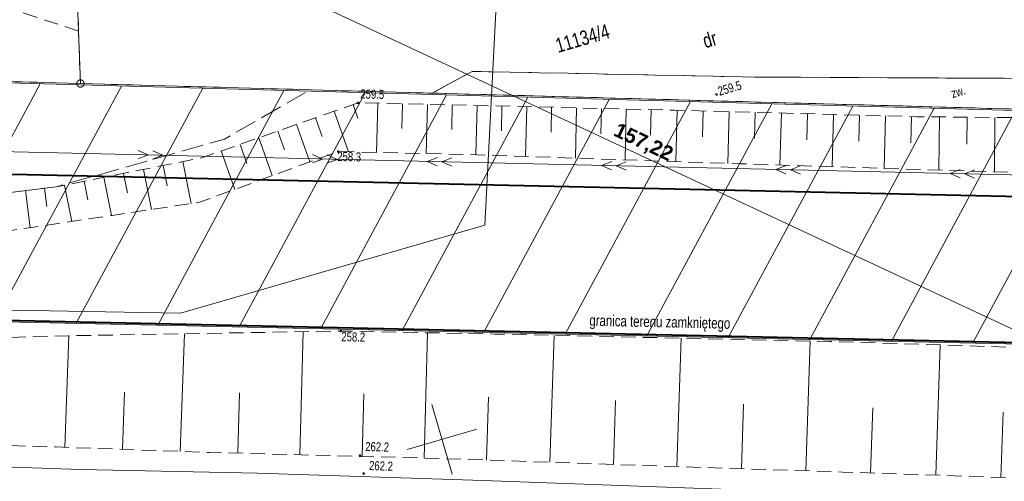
# Model space of a CAD drawing. Header units: millimetres. Extents: x -105537 to 923666, y -162842 to 175608.
# Tile 26 of 41: x 68171 to 135949, y -49008 to -17200. Entities that reach past the tile are written whole.
import ezdxf
from ezdxf.xclip import XClip

# ---------------------------------------------------------------- set-up
doc = ezdxf.new("R2010")
doc.units = ezdxf.units.MM
doc.header["$MEASUREMENT"] = 0
doc.header["$XCLIPFRAME"] = 0
for name, pattern in [('1', [1500, 1000, -500]), ('1053', [2000, 1500, -500]), ('1054', [2000, 1500, -500]), ('2218', [1000, 500, -500]), ('3820', [1500, 1000, -500])]:
    doc.linetypes.add(name, pattern=pattern)
doc.layers.add('A__!REF_RYSUNKI', color=7, linetype='Continuous')
doc.layers.add('Nowe_A_WYM_SYTUACJA', color=7, linetype='Continuous')
for name, color, linetype, lineweight in [('Nowe_01-PZT-WYPEŁNIENIA_Nr_pióra__18', 9, 'Continuous', 13), ('Nowe_A_WYM_SYTUACJA_Nr_pióra__1', 7, 'Continuous', 13), ('Nowe_A_WYM_SYTUACJA_Nr_pióra__45', 7, 'Continuous', 15), ('Nowe_A_WYM_SYTUACJA_Nr_pióra__85', 7, 'Continuous', 13), ('Wadowice Wałowa mdcp500_2_EGB_DzialkaEwidencyjna_Nr_pióra__3', 3, 'Continuous', 18), ('Wadowice Wałowa mdcp500_2_EGB_KonturUzytkuGruntowego_Nr_pióra__3', 3, 'Continuous', 18), ('Wadowice Wałowa mdcp500_2_EGB_PunktGraniczny_Nr_pióra__3', 3, 'Continuous', 18), ('Wadowice Wałowa mdcp500_2_GES_PrzewodElektroenergetyczny_Nr_pióra__1', 1, 'Continuous', 18), ('Wadowice Wałowa mdcp500_2_linie_mpzp_Nr_pióra__135', 135, 'Continuous', 18), ('Wadowice Wałowa mdcp500_2_OT_Komunikacja_Nr_pióra__7', 7, 'Continuous', 18), ('Wadowice Wałowa mdcp500_2_OT_Rzedna_Nr_pióra__7', 7, 'Continuous', 18), ('Wadowice Wałowa mdcp500_2_OT_Skarpa_Nr_pióra__7', 7, 'Continuous', 18), ('Wadowice Wałowa mdcp500_2_siatka_Nr_pióra__7', 7, 'Continuous', 18), ('Wadowice Wałowa mdcp500_2_zakres_pomiaru_Nr_pióra__6', 6, 'Continuous', 18)]:
    doc.layers.add(name, color=color, linetype=linetype, lineweight=lineweight)
for name, color, linetype, lineweight, true_color in [('PZT_MPZP_Nr_pióra__226', 7, 'Continuous', 40, 0x59c9ff), ('Wadowice Wałowa mdcp500_2_sluzebnosc_Nr_pióra__28', 7, 'Continuous', 18, 0x260900), ('Wadowice Wałowa mdcp500_2_teren_zamkniety_Nr_pióra__9', 7, 'Continuous', 18, 0xaaaaaa)]:
    doc.layers.add(name, color=color, linetype=linetype, lineweight=lineweight, true_color=true_color)
doc.styles.add('STYL_AUTOMATYCZNY_5', font='arial.ttf')
doc.styles.add('STYL_AUTOMATYCZNY_6', font='arial.ttf', dxfattribs={"width": 0.75})
doc.linetypes.add('Linia zabudowy - nieprzekraczalna I WSC', pattern='A,0,[2,PAB.6.2 PROJEKT ZAGOSPODAROWANIA TERENU1.Shx,S=23.809524,R=0,X=0,Y=0.361417],-3000,0', length=3000)
doc.dimstyles.new('STYL_AUTOMATYCZNY__1', dxfattribs={"dimtxt": 1000, "dimasz": 570, "dimexe": 0.18, "dimexo": 0.0625, "dimgap": 0, "dimtad": 1, "dimlfac": 0.001, "dimzin": 0, "dimdsep": 46, "dimtxsty": 'STYL_AUTOMATYCZNY_5', "dimblk": 'ARROWHEAD_11', "dimblk1": 'ARROWHEAD_11', "dimblk2": 'ARROWHEAD_11', "dimcen": 0.09, "dimse1": 1, "dimse2": 1, "dimclrd": 7, "dimclre": 7, "dimclrt": 7, "dimadec": 0, "dimazin": 0, "dimtfac": 1, "dimtdec": 4, "dimtmove": 0, "dimatfit": 3, "dimfxl": 1, "dimtolj": 1, "dimtzin": 0, "dimarcsym": 0})

# ---------------------------------------------------------------- blocks, each defined once
blk = doc.blocks.new('*D83')
at = {"layer": 'Nowe_A_WYM_SYTUACJA_Nr_pióra__45', "linetype": 'Continuous', "lineweight": 15}
for points in [[(39365, 6908), (39376, 6850), (39409, 6802), (39457, 6769), (39515, 6758), (39572, 6769), (39621, 6802), (39653, 6850), (39665, 6908), (39653, 6965), (39621, 7014), (39572, 7046), (39515, 7058), (39457, 7046), (39409, 7014), (39376, 6965)], [(181743, -59771), (181754, -59829), (181787, -59877), (181835, -59910), (181893, -59921), (181950, -59910), (181999, -59877), (182031, -59829), (182043, -59771), (182031, -59714), (181999, -59665), (181950, -59633), (181893, -59621), (181835, -59633), (181787, -59665), (181754, -59714)]]:
    blk.add_hatch(color=7, dxfattribs=at).paths.add_polyline_path(points)
at = {"layer": 'Nowe_A_WYM_SYTUACJA_Nr_pióra__45', "color": 7, "linetype": 'Continuous', "lineweight": 15}
for centre in [(39515, 6908), (181893, -59771)]:
    blk.add_circle(centre, 150, dxfattribs=at)
at = {"layer": 'Nowe_A_WYM_SYTUACJA_Nr_pióra__85', "color": 7, "linetype": 'Continuous', "lineweight": 13}
for p, q in [((39243, 7035), (39379, 6971)), ((39578, 7044), (39753, 7417)), ((39651, 6844), (181757, -59708)), ((39276, 6398), (39451, 6772)), ((181956, -59635), (182131, -59262)), ((181654, -60281), (181829, -59907)), ((182029, -59835), (182164, -59899))]:
    blk.add_line(p, q, dxfattribs=at)
at = {"layer": 'Nowe_A_WYM_SYTUACJA_Nr_pióra__1', "color": 7, "lineweight": 13, "insert": (108889, -25361), "char_height": 1000, "attachment_point": 7, "rotation": 334.90516, "style": 'STYL_AUTOMATYCZNY_5'}
blk.add_mtext('\\A1;{\\pql;\\fArial|b1|i0|c238|p0;\\W1.000000;157,22}', dxfattribs=at)
blk = doc.blocks.new('ARROWHEAD_11')
at = {"color": 0, "linetype": 'Continuous', "lineweight": 0}
blk.add_line((0, 0), (-1, 0), dxfattribs=at)
at = {"color": 0, "linetype": 'Continuous', "lineweight": 0, "const_width": 0.25, "flags": 128}
blk.add_lwpolyline([(-0.125, 0, 1), (0.125, 0, 1)], format="xyb", close=True, dxfattribs=at)
blk = doc.blocks.new('Rysunek_3_2', base_point=(-5551989123, -7375062639))
at = {"layer": 'Wadowice Wałowa mdcp500_2_EGB_DzialkaEwidencyjna_Nr_pióra__3', "color": 3, "linetype": 'Continuous', "lineweight": 18, "flags": 128}
blk.add_lwpolyline([(211975, -29514), (208371, -27283), (194615, -27259), (185141, -4678), (183513, 20398), (181302, 20264), (171939, -24324), (72353, -21598), (55554, -21138), (-6866, -18678), (-45068, -17183), (-49613, -17103)], dxfattribs=at)
for points in [[(128375, -11861), (125144, -11709), (120249, -14072), (97767, -14018), (72069, -13723), (72353, -21598), (171939, -24324), (170510, -10658), (167689, -14167), (136867, -14231), (131646, -12220)], [(72353, -21598), (72069, -13723), (26261, -15975), (-6905, -14680), (-6866, -18678), (55554, -21138)]]:
    blk.add_lwpolyline(points, close=True, dxfattribs=at)
at = {"layer": 'Wadowice Wałowa mdcp500_2_EGB_KonturUzytkuGruntowego_Nr_pióra__3', "color": 3, "linetype": '2218', "lineweight": 18, "flags": 128}
for points in [[(72353, -21598), (72069, -13723)], [(72353, -21598), (55554, -21138)], [(171939, -24324), (72353, -21598)]]:
    blk.add_lwpolyline(points, dxfattribs=at)
at = {"layer": 'Wadowice Wałowa mdcp500_2_EGB_PunktGraniczny_Nr_pióra__3', "color": 3, "linetype": 'Continuous', "lineweight": 18}
blk.add_circle((72353, -21598), 250, dxfattribs=at)
at = {"layer": 'Wadowice Wałowa mdcp500_2_GES_PrzewodElektroenergetyczny_Nr_pióra__1', "color": 1, "linetype": 'Continuous', "lineweight": 18}
for p, q in [((77020, -26524), (76333, -26221)), ((78019, -26547), (77333, -26244)), ((77020, -26524), (76320, -26795)), ((78019, -26547), (77320, -26818)), ((89016, -26801), (88317, -27072)), ((89016, -26801), (88330, -26498)), ((90016, -26824), (89317, -27095)), ((90016, -26824), (89330, -26521)), ((96230, -26967), (96930, -26696)), ((96230, -26967), (96916, -27270)), ((97230, -26990), (97929, -26719)), ((97230, -26990), (97916, -27293)), ((108227, -27244), (108926, -26973)), ((109227, -27267), (109926, -26996)), ((108227, -27244), (108913, -27547)), ((109227, -27267), (109913, -27570)), ((120224, -27520), (120923, -27249)), ((120224, -27520), (120910, -27823)), ((121224, -27543), (121923, -27273)), ((121224, -27543), (121910, -27846)), ((132221, -27797), (132920, -27526)), ((133220, -27820), (133920, -27549)), ((132221, -27797), (132907, -28100)), ((133220, -27820), (133907, -28123))]:
    blk.add_line(p, q, dxfattribs=at)
at = {"layer": 'Wadowice Wałowa mdcp500_2_GES_PrzewodElektroenergetyczny_Nr_pióra__1', "color": 1, "linetype": 'Continuous', "lineweight": 18, "flags": 128}
blk.add_lwpolyline([(163212, -28512), (23034, -25279)], dxfattribs=at)
at = {"layer": 'Wadowice Wałowa mdcp500_2_linie_mpzp_Nr_pióra__135', "color": 135, "linetype": 'Continuous', "lineweight": 18, "flags": 128}
blk.add_lwpolyline([(-36429, -17520), (-36210, -35636), (171459, -40206), (174429, -59217), (180140, -92623)], dxfattribs=at)
at = {"layer": 'Wadowice Wałowa mdcp500_2_OT_Komunikacja_Nr_pióra__7', "color": 7, "linetype": '1053', "lineweight": 18, "flags": 128}
blk.add_lwpolyline([(13131, -22175), (23385, -22479), (29563, -22877), (36561, -23265), (48311, -29029), (51424, -29059), (61616, -29830), (70697, -28715), (82260, -25430), (88165, -22033), (96565, -22263), (99315, -20764), (118782, -21155), (145932, -21287), (162549, -20873), (166835, -22249), (168061, -22808), (165970, -15345), (165136, -15307), (165064, -16026), (145512, -15983), (132035, -15878), (123611, -15957), (119031, -16218), (99755, -15907), (90515, -15620), (72846, -15497), (71960, -13672)], dxfattribs=at)
at = {"layer": 'Wadowice Wałowa mdcp500_2_OT_Komunikacja_Nr_pióra__7', "color": 7, "linetype": '1054', "lineweight": 18, "flags": 128}
blk.add_lwpolyline([(145932, -21287), (118782, -21155), (99315, -20764), (96565, -22263), (148296, -23681), (154034, -22603), (168061, -22808), (166835, -22249), (162549, -20873)], close=True, dxfattribs=at)
at = {"layer": 'Wadowice Wałowa mdcp500_2_OT_Komunikacja_Nr_pióra__7', "color": 7, "linetype": 'Continuous', "lineweight": 18, "flags": 128}
blk.add_lwpolyline([(213777, -52481), (195356, -51614), (185038, -51339), (176434, -50981), (161808, -50648), (152006, -50577), (136100, -50034), (120218, -49682), (100081, -48955), (84530, -48454), (72369, -48185), (55571, -47620), (43016, -47247), (33436, -46934), (23815, -46695), (9954, -46275), (-5255, -45873), (-20553, -45382), (-36719, -44915), (-39766, -44799)], dxfattribs=at)
at = {"layer": 'Wadowice Wałowa mdcp500_2_OT_Rzedna_Nr_pióra__7', "color": 7, "linetype": 'Continuous', "lineweight": 18}
for centre in [(116141, -22351), (91467, -22925), (90091, -26284), (90279, -38655), (91599, -47228), (91849, -48478)]:
    blk.add_circle(centre, 50, dxfattribs=at)
at = {"layer": 'Wadowice Wałowa mdcp500_2_OT_Skarpa_Nr_pióra__7', "color": 7, "linetype": '3820', "lineweight": 18, "flags": 128}
for points in [[(180951, -49717), (181005, -45504), (179460, -36267), (178916, -32291), (172816, -26225), (168159, -24217), (147257, -24046), (129930, -23886), (113248, -23434), (91467, -22925), (80746, -26705), (70697, -28715), (61616, -29830), (44992, -30433), (29563, -22877), (23385, -22479), (13131, -22175), (-10262, -21678), (-25279, -21938), (-45465, -28769)], [(-44754, -30769), (-35383, -27871), (-25154, -24724), (-5885, -25371), (11131, -25643), (20652, -25827), (29267, -26046), (44462, -35264), (64272, -32222), (80558, -29780), (90091, -26284), (99677, -26512), (117762, -27129), (138335, -27781), (156939, -28787), (168429, -29221), (171541, -31502), (173273, -38413), (173469, -42304)], [(173469, -42304), (156250, -40758), (142423, -39953), (123922, -39374), (100910, -38860), (90279, -38655), (71500, -38980), (48852, -39610), (31477, -40068), (24078, -40234), (19896, -39035), (-3772, -37233), (-12330, -36425), (-34831, -35699), (-43112, -35387)], [(-40381, -43070), (-36277, -43213), (-18528, -43646), (-4925, -44110), (4484, -44410), (17288, -44920), (34842, -45576), (49579, -46002), (70691, -46642), (81237, -47018), (97243, -47438), (110510, -47896), (124803, -48367), (140277, -48890), (161023, -49242), (176270, -49487), (180951, -49717)]]:
    blk.add_lwpolyline(points, dxfattribs=at)
at = {"layer": 'Wadowice Wałowa mdcp500_2_OT_Skarpa_Nr_pióra__7', "color": 7, "linetype": 'Continuous', "lineweight": 18, "flags": 128}
for points in [[(92816, -22957), (92737, -26347)], [(94527, -22997), (94487, -24692)], [(96237, -23037), (96158, -26428)], [(89829, -23503), (90815, -26301)], [(91126, -23045), (91454, -23975)], [(97948, -23076), (97908, -24773)], [(99659, -23116), (99579, -26510)], [(101369, -23156), (101329, -24862)], [(103080, -23196), (103000, -26625)], [(104790, -23236), (104750, -24960)], [(106501, -23276), (106420, -26742)], [(108212, -23316), (108171, -25058)], [(109922, -23356), (109840, -26859)], [(111633, -23396), (111592, -25156)], [(113426, -23438), (113330, -26978)], [(115220, -23487), (115172, -25263)], [(117014, -23536), (116917, -27100)], [(118807, -23584), (118759, -25371)], [(120601, -23633), (120504, -27216)], [(122394, -23682), (122346, -25477)], [(88531, -23960), (88983, -25242)], [(124188, -23730), (124090, -27329)], [(125982, -23779), (125933, -25582)], [(127775, -23827), (127677, -27443)], [(129569, -23876), (129520, -25688)], [(131482, -23900), (131448, -27562)], [(133395, -23918), (133378, -25770)], [(135308, -23936), (135274, -27684)], [(85936, -24875), (86394, -26173)], [(87234, -24418), (88143, -26998)], [(84639, -25332), (85560, -27946)], [(82044, -26247), (82977, -28893)], [(83341, -25790), (83805, -27104)], [(79397, -26974), (79976, -29867)], [(75327, -27789), (75596, -29136)], [(76684, -27517), (77236, -30278)], [(78040, -27246), (78323, -28659)], [(72613, -28332), (72869, -29613)], [(73970, -28060), (74496, -30689)], [(68580, -28975), (68893, -31529)], [(69889, -28814), (70044, -30074)], [(71256, -28603), (71755, -31100)], [(71287, -46664), (71561, -38979)], [(79219, -46946), (79508, -38842)], [(87465, -47181), (87688, -38700)], [(96024, -47406), (96250, -38770)], [(104669, -47694), (104970, -38951)], [(113403, -47991), (113695, -39146)], [(122293, -48284), (122588, -39344)], [(131226, -48584), (131529, -39612)], [(75253, -46805), (75394, -42858)], [(83186, -47069), (83295, -42922)], [(91744, -47294), (91857, -42991)], [(100302, -47543), (100452, -43199)], [(109036, -47845), (109188, -43446)], [(117848, -48138), (117995, -43691)], [(126738, -48432), (126890, -43952)], [(135714, -48736), (135865, -44244)]]:
    blk.add_lwpolyline(points, dxfattribs=at)
at = {"layer": 'Wadowice Wałowa mdcp500_2_siatka_Nr_pióra__7', "color": 7, "linetype": 'Continuous', "lineweight": 18}
blk.add_line((97240, -46106), (97240, -46106), dxfattribs=at)
at = {"layer": 'Wadowice Wałowa mdcp500_2_siatka_Nr_pióra__7', "color": 7, "linetype": 'Continuous', "lineweight": 18, "flags": 128}
for points in [[(97939, -48506), (96541, -43705)], [(94840, -46805), (99641, -45406)]]:
    blk.add_lwpolyline(points, dxfattribs=at)
at = {"layer": 'Wadowice Wałowa mdcp500_2_sluzebnosc_Nr_pióra__28', "color": 18, "linetype": '1', "lineweight": 18, "true_color": 0x260900, "flags": 128}
blk.add_lwpolyline([(72222, -17983), (54435, -12159), (54081, 10073)], dxfattribs=at)
at = {"layer": 'Wadowice Wałowa mdcp500_2_teren_zamkniety_Nr_pióra__9', "color": 253, "linetype": 'Continuous', "lineweight": 18, "true_color": 0xaaaaaa, "flags": 128}
blk.add_lwpolyline([(-36212, -35736), (-35614, -17653), (-6869, -18778), (55550, -21238), (72350, -21698), (171906, -24423), (172155, -24600), (171556, -40308)], close=True, dxfattribs=at)
for points in [[(69577, -21622), (60836, -37871)], [(75172, -21775), (66447, -37995)], [(80768, -21929), (72059, -38118)], [(86363, -22082), (77670, -38242)], [(91959, -22235), (83282, -38365)], [(97555, -22388), (88893, -38489)], [(103150, -22541), (94505, -38612)], [(108746, -22694), (100116, -38736)], [(114341, -22847), (105728, -38859)], [(119937, -23001), (111339, -38983)], [(125532, -23154), (116951, -39106)], [(131128, -23307), (122562, -39230)], [(136723, -23460), (128174, -39353)], [(142319, -23613), (133785, -39476)]]:
    blk.add_lwpolyline(points, dxfattribs=at)
at = {"layer": 'Wadowice Wałowa mdcp500_2_zakres_pomiaru_Nr_pióra__6', "color": 6, "linetype": 'Continuous', "lineweight": 18, "flags": 128}
blk.add_lwpolyline([(-36180, 34746), (4114, 60748), (44966, 61815), (60249, 60296), (102129, 6512), (100199, -31350), (79246, -37422), (-27808, -35505), (-36756, -10950)], close=True, dxfattribs=at)
at = {"layer": 'Wadowice Wałowa mdcp500_2_EGB_DzialkaEwidencyjna_Nr_pióra__3', "color": 3, "linetype": 'Continuous', "lineweight": 18, "insert": (104953, -18533), "char_height": 1000, "attachment_point": 1, "rotation": 16.24147, "style": 'STYL_AUTOMATYCZNY_6'}
blk.add_mtext('\\A1;{\\pql;\\fArial|b0|i0|c238|p0;\\W0.750000;11134/4}', dxfattribs=at)
at = {"layer": 'Wadowice Wałowa mdcp500_2_EGB_KonturUzytkuGruntowego_Nr_pióra__3', "color": 3, "linetype": 'Continuous', "lineweight": 18, "insert": (115370, -19191), "char_height": 1000, "attachment_point": 7, "rotation": 16.24147, "style": 'STYL_AUTOMATYCZNY_6'}
blk.add_mtext('\\A1;{\\pql;\\fArial|b0|i0|c238|p0;\\W0.750000;dr}', dxfattribs=at)
at = {"layer": 'Wadowice Wałowa mdcp500_2_OT_Komunikacja_Nr_pióra__7', "color": 7, "linetype": 'Continuous', "lineweight": 18, "insert": (132397, -22605), "char_height": 625, "attachment_point": 7, "rotation": 16.24147, "style": 'STYL_AUTOMATYCZNY_6'}
blk.add_mtext('\\A1;{\\pql;\\fArial|b0|i0|c238|p0;\\W0.750000;zw.}', dxfattribs=at)
at = {"layer": 'Wadowice Wałowa mdcp500_2_OT_Rzedna_Nr_pióra__7', "color": 7, "linetype": 'Continuous', "lineweight": 18, "char_height": 625, "style": 'STYL_AUTOMATYCZNY_6'}
for s, insert, attachment_point, rotation in [('\\A1;{\\pql;\\fArial|b0|i0|c238|p0;\\W0.750000;259.5}', (116348, -22459), 7, 16.24147), ('\\A1;{\\pql;\\fArial|b0|i0|c238|p0;\\W0.750000;259.5}', (91630, -22001), 1, 358.66307), ('\\A1;{\\pql;\\fArial|b0|i0|c238|p0;\\W0.750000;258.3}', (90039, -26306), 1, 358.63797), ('\\A1;{\\pql;\\fArial|b0|i0|c238|p0;\\W0.750000;258.2}', (90319, -38728), 1, 358.89707), ('\\A1;{\\pql;\\fArial|b0|i0|c238|p0;\\W0.750000;262.2}', (91967, -46295), 1, 358.49677), ('\\A1;{\\pql;\\fArial|b0|i0|c238|p0;\\W0.750000;262.2}', (92236, -47607), 1, 358.15587)]:
    blk.add_mtext(s, dxfattribs=dict(at, insert=insert, attachment_point=attachment_point, rotation=rotation))
at = {"layer": 'Wadowice Wałowa mdcp500_2_teren_zamkniety_Nr_pióra__9', "color": 253, "linetype": 'Continuous', "lineweight": 18, "true_color": 0xaaaaaa, "insert": (107377, -38513), "char_height": 750, "attachment_point": 7, "rotation": 358.73937, "style": 'STYL_AUTOMATYCZNY_6'}
blk.add_mtext('\\A1;{\\pql;\\fArial|b0|i0|c238|p0;\\W0.750000;granica terenu zamkniętego}', dxfattribs=at)

msp = doc.modelspace()

# ---------------------------------------------------------------- hatches: boundary and pattern name
at = {"layer": 'Nowe_01-PZT-WYPEŁNIENIA_Nr_pióra__18', "linetype": 'Continuous', "lineweight": 13}
h = msp.add_hatch(dxfattribs=at)
h.set_pattern_fill('Siatka_50x50_0001', color=9, style=0, pattern_type=2)
h.set_pattern_definition([(0, (0, 0), (0, 500), []), (90, (0, 0), (-500, 0), [])])
h.paths.add_polyline_path([(-184.236, -18027.891), (4569.444, -18065.255), (7554.494, -18112.6, -0.500069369), (6389.114, -15934.551, -0.302155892), (7522.379, -15243.133), (26260.529, -15975.15), (44272.183, -15089.744), (72068.868, -13723.331), (57320.046, -8895.707), (57149.339, 6063.549), (56159.937, 6671.073), (56124.967, 9428.206), (51798.798, 10801.337), (48345.188, 13276.629), (44300.68, 15058.952), (44218.786, 15382.962), (44250.893, 16401.486), (43931.658, 16826.273), (43846.655, 30883.501), (13284.423, 30177.497), (13400.043, 19233.058), (13444.763, 15000), (36500, 15000), (36500, 0), (0, 0), (49.07, -14951.184), (276.737, -14960.078, -0.402677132), (1428.612, -16157.229, -0.373220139)])
h.paths.add_polyline_path([(43704.623, -2238.054), (43714.982, -821.629), (43815.663, -8840.491), (43873.089, -13042.11), (43736.422, -3838.389)], flags=0)

# ---------------------------------------------------------------- linework, layer by layer
at = {"layer": 'PZT_MPZP_Nr_pióra__226', "color": 151, "linetype": 'Continuous', "lineweight": 40, "true_color": 0x59c9ff}
msp.add_lwpolyline([(-36429.18, -17520.246), (-36209.897, -35635.675), (171459.496, -40205.528), (174391.348, -58978.531), (180140.333, -92623.229)], dxfattribs=at)
at = {"layer": 'PZT_MPZP_Nr_pióra__226', "color": 151, "linetype": 'Linia zabudowy - nieprzekraczalna I WSC', "lineweight": 40, "true_color": 0x59c9ff}
msp.add_lwpolyline([(-25692.586, -25783.13), (161976.705, -29940.99), (164511.466, -22402.19)], dxfattribs=at)

# ---------------------------------------------------------------- block references
at = {"layer": 'A__!REF_RYSUNKI', "color": 7, "linetype": 'Continuous', "lineweight": 13}
ref = msp.add_blockref('Rysunek_3_2', (-5551989123.249, -7375062639.407), dxfattribs=at)
XClip(ref).set_block_clipping_path([(-61241.4531575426, -107607.1502755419), (18474.2309784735, -84385.0293576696), (39659.2429552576, -157107.8322890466), (251319.9927157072, -95448.5543467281), (195865.5394707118, 94912.5971797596), (119370.7429366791, 72628.7588867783), (110592.302622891, 102762.9304267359), (-104289.334739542, 40165.3698595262)])

# ---------------------------------------------------------------- dimensions: what is measured, and where the dimension line sits
at = {"layer": 'Nowe_A_WYM_SYTUACJA', "color": 7, "linetype": 'Continuous', "lineweight": 13}
dim = msp.add_linear_dim(base=(181892.795, -59771.324), p1=(36350, 150), p2=(178697.338, -66594.492), angle=334.90515769, dimstyle='STYL_AUTOMATYCZNY__1', dxfattribs=at)
dim.commit()
dim.dimension.update_dxf_attribs({"geometry": '*D83', "text_midpoint": (110962.915, -25780.164), "dimtype": 160, "text_rotation": 334.90515769})

doc.saveas('drawing.dxf')
